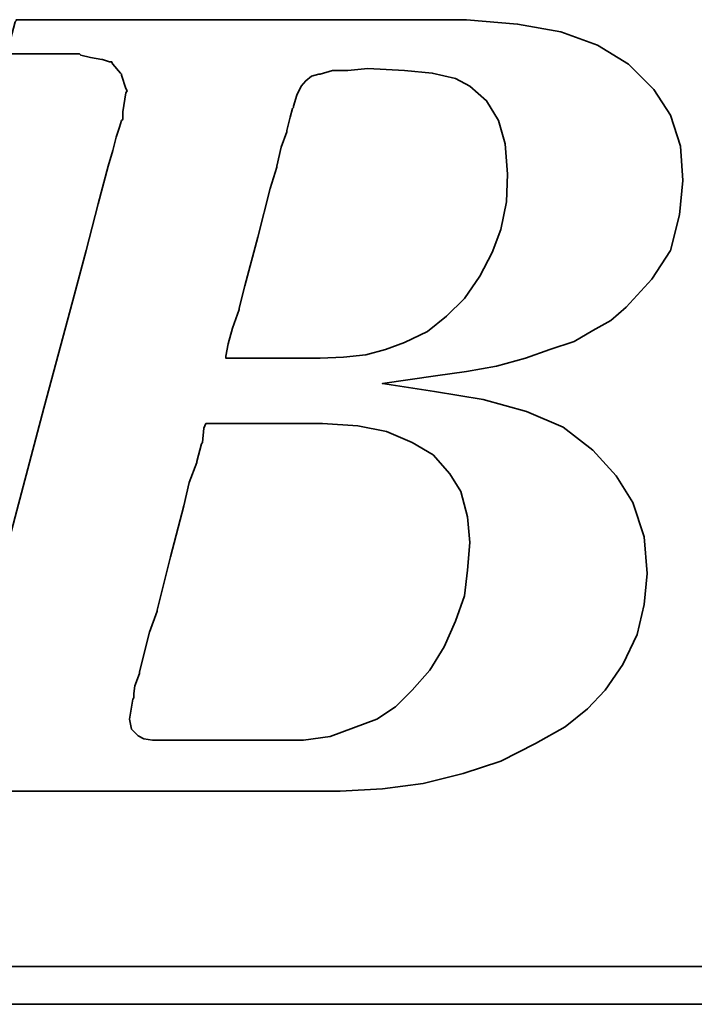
# Model space of a CAD drawing. Header units: inches. Extents: x 15 to 293, y 73 to 220.
# Tile 32 of 51: x 238.65 to 241.02, y 149.1 to 152.56. Entities that reach past the tile are written whole.
import ezdxf

# ---------------------------------------------------------------- set-up
doc = ezdxf.new("R2010")
doc.units = ezdxf.units.IN
doc.header["$LTSCALE"] = 0.1
doc.layers.add('DIM', color=4, linetype='Continuous')
doc.layers.add('layer 1', color=7, linetype='Continuous')

# ---------------------------------------------------------------- blocks, each defined once
blk = doc.blocks.new('TBI MOTION logo(完整正式版)')
at = {"layer": 'layer 1', "color": 22, "lineweight": 35}
for points, knots in [([(-64.65375, -6.86375), (-64.65375, -6.86375), (-64.84375, -7.29625), (-64.84375, -7.29625), (-64.84375, -7.29625), (-64.84375, -7.29625), (-64.86875, -7.34375), (-64.86875, -7.34375), (-64.86875, -7.34375), (-64.86875, -7.34375), (-64.86875, -7.36875), (-64.86875, -7.36875), (-64.86875, -7.36875), (-64.86875, -7.36875), (-65.15375, -7.65375), (-65.15375, -7.65375), (-65.15375, -7.65375), (-65.15375, -7.65375), (-65.17875, -7.65375), (-65.17875, -7.65375), (-65.17875, -7.65375), (-65.17875, -7.65375), (-65.20375, -7.67875), (-65.20375, -7.67875), (-65.20375, -7.67875), (-65.20375, -7.67875), (-65.58875, -7.87125), (-65.58875, -7.87125), (-65.58875, -7.87125), (-65.58875, -7.87125), (-65.63375, -7.87125), (-65.63375, -7.87125), (-65.63375, -7.87125), (-65.63375, -7.87125), (-65.65875, -7.89375), (-65.65875, -7.89375), (-65.65875, -7.89375), (-65.65875, -7.89375), (-66.09375, -7.94375), (-66.09375, -7.94375), (-66.09375, -7.94375), (-66.09375, -7.94375), (-66.11375, -7.94375), (-66.11375, -7.94375), (-66.11375, -7.94375), (-66.11375, -7.94375), (-66.16375, -7.94375), (-66.16375, -7.94375), (-66.16375, -7.94375), (-66.16375, -7.94375), (-66.30875, -7.94375), (-66.30875, -7.94375), (-66.30875, -7.94375), (-66.30875, -7.94375), (-66.69375, -7.94375), (-66.69375, -7.94375), (-66.69375, -7.94375), (-66.69375, -7.94375), (-67.07375, -7.94375), (-67.07375, -7.94375), (-67.07375, -7.94375), (-67.07375, -7.94375), (-67.12375, -7.94375), (-67.12375, -7.94375), (-67.12375, -7.94375), (-67.12375, -7.94375), (-67.12375, -7.96625), (-67.12375, -7.96625), (-67.12375, -7.96625), (-67.12375, -7.96625), (-67.14875, -7.99125), (-67.14875, -7.99125), (-67.14875, -7.99125), (-67.14875, -7.99125), (-67.24375, -8.34875), (-67.24375, -8.34875), (-67.24375, -8.34875), (-67.24375, -8.34875), (-67.31375, -8.68625), (-67.31375, -8.68625), (-67.31375, -8.68625), (-67.31375, -8.68625), (-67.26875, -8.68625), (-67.26875, -8.68625), (-67.26875, -8.68625), (-67.26875, -8.68625), (-67.07375, -8.68625), (-67.07375, -8.68625), (-67.07375, -8.68625), (-67.07375, -8.68625), (-66.54875, -8.68625), (-66.54875, -8.68625), (-66.54875, -8.68625), (-66.54875, -8.68625), (-65.82625, -8.68625), (-65.82625, -8.68625), (-65.82625, -8.68625), (-65.82625, -8.68625), (-65.01375, -8.68625), (-65.01375, -8.68625), (-65.01375, -8.68625), (-65.01375, -8.68625), (-64.05375, -8.68625), (-64.05375, -8.68625), (-64.05375, -8.68625), (-64.05375, -8.68625), (-62.08375, -8.68625), (-62.08375, -8.68625), (-62.08375, -8.68625), (-62.08375, -8.68625), (-60.06875, -8.68625), (-60.06875, -8.68625), (-60.06875, -8.68625), (-60.06875, -8.68625), (-59.10875, -8.68625), (-59.10875, -8.68625), (-59.10875, -8.68625), (-59.10875, -8.68625), (-58.29375, -8.68625), (-58.29375, -8.68625), (-58.29375, -8.68625), (-58.29375, -8.68625), (-57.57375, -8.68625), (-57.57375, -8.68625), (-57.57375, -8.68625), (-57.57375, -8.68625), (-57.04875, -8.68625), (-57.04875, -8.68625), (-57.04875, -8.68625), (-57.04875, -8.68625), (-56.85375, -8.68625), (-56.85375, -8.68625), (-56.85375, -8.68625), (-56.85375, -8.68625), (-56.70875, -8.68625), (-56.70875, -8.68625), (-56.70875, -8.68625), (-56.70875, -8.68625), (-56.61375, -8.68625), (-56.61375, -8.68625), (-56.61375, -8.68625), (-56.61375, -8.68625), (-56.56875, -8.68625), (-56.56875, -8.68625), (-56.56875, -8.68625), (-56.56875, -8.68625), (-55.65375, -8.63875), (-55.65375, -8.63875), (-55.65375, -8.63875), (-55.65375, -8.63875), (-54.76875, -8.51875), (-54.76875, -8.51875), (-54.76875, -8.51875), (-54.76875, -8.51875), (-53.90375, -8.30375), (-53.90375, -8.30375), (-53.90375, -8.30375), (-53.90375, -8.30375), (-53.08875, -8.03875), (-53.08875, -8.03875), (-53.08875, -8.03875), (-53.08875, -8.03875), (-52.34375, -7.65375), (-52.34375, -7.65375), (-52.34375, -7.65375), (-52.34375, -7.65375), (-51.69875, -7.29625), (-51.69875, -7.29625), (-51.69875, -7.29625), (-51.69875, -7.29625), (-51.21875, -6.91125), (-51.21875, -6.91125), (-51.21875, -6.91125), (-51.21875, -6.91125), (-50.83375, -6.50375), (-50.83375, -6.50375), (-50.83375, -6.50375), (-50.83375, -6.50375), (-50.44875, -5.94875), (-50.44875, -5.94875), (-50.44875, -5.94875), (-50.44875, -5.94875), (-50.13875, -5.30375), (-50.13875, -5.30375), (-50.13875, -5.30375), (-50.13875, -5.30375), (-49.99375, -4.65375), (-49.99375, -4.65375), (-49.99375, -4.65375), (-49.99375, -4.65375), (-49.92375, -3.98375), (-49.92375, -3.98375), (-49.92375, -3.98375), (-49.92375, -3.98375), (-49.99375, -3.19374), (-49.99375, -3.19374), (-49.99375, -3.19374), (-49.99375, -3.19374), (-50.23374, -2.44874), (-50.23374, -2.44874), (-50.23374, -2.44874), (-50.23374, -2.44874), (-50.59375, -1.87374), (-50.59375, -1.87374), (-50.59375, -1.87374), (-50.59375, -1.87374), (-51.09875, -1.31874), (-51.09875, -1.31874), (-51.09875, -1.31874), (-51.09875, -1.31874), (-51.74375, -0.81875), (-51.74375, -0.81875), (-51.74375, -0.81875), (-51.74375, -0.81875), (-52.53875, -0.48125), (-52.53875, -0.48125), (-52.53875, -0.48125), (-52.53875, -0.48125), (-53.47375, -0.21875), (-53.47375, -0.21875), (-53.47375, -0.21875), (-53.47375, -0.21875), (-54.52875, -0.04874), (-54.52875, -0.04874), (-54.52875, -0.04874), (-54.52875, -0.04874), (-55.65375, 0.12125), (-55.65375, 0.12125), (-55.65375, 0.12125), (-55.65375, 0.12125), (-54.50375, 0.28624), (-54.50375, 0.28624), (-54.50375, 0.28624), (-54.50375, 0.28624), (-53.83375, 0.38124), (-53.83375, 0.38124), (-53.83375, 0.38124), (-53.83375, 0.38124), (-53.18375, 0.50125), (-53.18375, 0.50125), (-53.18375, 0.50125), (-53.18375, 0.50125), (-52.55875, 0.66874), (-52.55875, 0.66874), (-52.55875, 0.66874), (-52.55875, 0.66874), (-52.03375, 0.86124), (-52.03375, 0.86124), (-52.03375, 0.86124), (-52.03375, 0.86124), (-51.50374, 1.03124), (-51.50374, 1.03124), (-51.50374, 1.03124), (-51.50374, 1.03124), (-51.09875, 1.27125), (-51.09875, 1.27125), (-51.09875, 1.27125), (-51.09875, 1.27125), (-50.71375, 1.48624), (-50.71375, 1.48624), (-50.71375, 1.48624), (-50.71375, 1.48624), (-50.37625, 1.77625), (-50.37625, 1.77625), (-50.37625, 1.77625), (-50.37625, 1.77625), (-49.82375, 2.37625), (-49.82375, 2.37625), (-49.82375, 2.37625), (-49.82375, 2.37625), (-49.41875, 2.99625), (-49.41875, 2.99625), (-49.41875, 2.99625), (-49.41875, 2.99625), (-49.22375, 3.76625), (-49.22375, 3.76625), (-49.22375, 3.76625), (-49.22375, 3.76625), (-49.15375, 4.50874), (-49.15375, 4.50874), (-49.15375, 4.50874), (-49.15375, 4.50874), (-49.20375, 5.25125), (-49.20375, 5.25125), (-49.20375, 5.25125), (-49.20375, 5.25125), (-49.41875, 5.92625), (-49.41875, 5.92625), (-49.41875, 5.92625), (-49.41875, 5.92625), (-49.77875, 6.47625), (-49.77875, 6.47625), (-49.77875, 6.47625), (-49.77875, 6.47625), (-50.33125, 7.02624), (-50.33125, 7.02624), (-50.33125, 7.02624), (-50.33125, 7.02624), (-51.00125, 7.43625), (-51.00125, 7.43625), (-51.00125, 7.43625), (-51.00125, 7.43625), (-51.79375, 7.72625), (-51.79375, 7.72625), (-51.79375, 7.72625), (-51.79375, 7.72625), (-52.72875, 7.89124), (-52.72875, 7.89124), (-52.72875, 7.89124), (-52.72875, 7.89124), (-53.83375, 7.98625), (-53.83375, 7.98625), (-53.83375, 7.98625), (-53.83375, 7.98625), (-53.92875, 7.98625), (-53.92875, 7.98625), (-53.92875, 7.98625), (-53.92875, 7.98625), (-54.26375, 7.98625), (-54.26375, 7.98625), (-54.26375, 7.98625), (-54.26375, 7.98625), (-54.74375, 7.98625), (-54.74375, 7.98625), (-54.74375, 7.98625), (-54.74375, 7.98625), (-55.36875, 7.98625), (-55.36875, 7.98625), (-55.36875, 7.98625), (-55.36875, 7.98625), (-56.13375, 7.98625), (-56.13375, 7.98625), (-56.13375, 7.98625), (-56.13375, 7.98625), (-56.94875, 7.98625), (-56.94875, 7.98625), (-56.94875, 7.98625), (-56.94875, 7.98625), (-58.77625, 7.98625), (-58.77625, 7.98625), (-58.77625, 7.98625), (-58.77625, 7.98625), (-60.59875, 7.98625), (-60.59875, 7.98625), (-60.59875, 7.98625), (-60.59875, 7.98625), (-61.41375, 7.98625), (-61.41375, 7.98625), (-61.41375, 7.98625), (-61.41375, 7.98625), (-62.17875, 7.98625), (-62.17875, 7.98625), (-62.17875, 7.98625), (-62.17875, 7.98625), (-62.80375, 7.98625), (-62.80375, 7.98625), (-62.80375, 7.98625), (-62.80375, 7.98625), (-63.30625, 7.98625), (-63.30625, 7.98625), (-63.30625, 7.98625), (-63.30625, 7.98625), (-63.57375, 7.98625), (-63.57375, 7.98625), (-63.57375, 7.98625), (-63.57375, 7.98625), (-63.57375, 7.96375), (-63.57375, 7.96375), (-63.57375, 7.96375), (-63.57375, 7.96375), (-63.59875, 7.94125), (-63.59875, 7.94125), (-63.59875, 7.94125), (-63.59875, 7.94125), (-63.69375, 7.55625), (-63.69375, 7.55625), (-63.69375, 7.55625), (-63.69375, 7.55625), (-63.76375, 7.24624), (-63.76375, 7.24624), (-63.76375, 7.24624), (-63.76375, 7.24624), (-63.23875, 7.24624), (-63.23875, 7.24624), (-63.23875, 7.24624), (-63.23875, 7.24624), (-62.75875, 7.24624), (-62.75875, 7.24624), (-62.75875, 7.24624), (-62.75875, 7.24624), (-62.61125, 7.24624), (-62.61125, 7.24624), (-62.61125, 7.24624), (-62.61125, 7.24624), (-62.56625, 7.24624), (-62.56625, 7.24624), (-62.56625, 7.24624), (-62.56625, 7.24624), (-62.22875, 7.24624), (-62.22875, 7.24624), (-62.22875, 7.24624), (-62.22875, 7.24624), (-62.20375, 7.24624), (-62.20375, 7.24624), (-62.20375, 7.24624), (-62.20375, 7.24624), (-62.17875, 7.21875), (-62.17875, 7.21875), (-62.17875, 7.21875), (-62.17875, 7.21875), (-61.96375, 7.17125), (-61.96375, 7.17125), (-61.96375, 7.17125), (-61.96375, 7.17125), (-61.72375, 7.12624), (-61.72375, 7.12624), (-61.72375, 7.12624), (-61.72375, 7.12624), (-61.70375, 7.12624), (-61.70375, 7.12624), (-61.70375, 7.12624), (-61.70375, 7.12624), (-61.55875, 7.07624), (-61.55875, 7.07624), (-61.55875, 7.07624), (-61.55875, 7.07624), (-61.50875, 7.07624), (-61.50875, 7.07624), (-61.50875, 7.07624), (-61.50875, 7.07624), (-61.48375, 7.02624), (-61.48375, 7.02624), (-61.48375, 7.02624), (-61.48375, 7.02624), (-61.31875, 6.83375), (-61.31875, 6.83375), (-61.31875, 6.83375), (-61.31875, 6.83375), (-61.29375, 6.81125), (-61.29375, 6.81125), (-61.29375, 6.81125), (-61.29375, 6.81125), (-61.29375, 6.78625), (-61.29375, 6.78625), (-61.29375, 6.78625), (-61.29375, 6.78625), (-61.19875, 6.50124), (-61.19875, 6.50124), (-61.19875, 6.50124), (-61.19875, 6.50124), (-61.17375, 6.45124), (-61.17375, 6.45124), (-61.17375, 6.45124), (-61.17375, 6.45124), (-61.19875, 6.40625), (-61.19875, 6.40625), (-61.19875, 6.40625), (-61.19875, 6.40625), (-61.26875, 5.99624), (-61.26875, 5.99624), (-61.26875, 5.99624), (-61.26875, 5.99624), (-61.26875, 5.85125), (-61.26875, 5.85125), (-61.26875, 5.85125), (-61.26875, 5.85125), (-61.26875, 5.82625), (-61.26875, 5.82625), (-61.26875, 5.82625), (-61.26875, 5.82625), (-61.29375, 5.80625), (-61.29375, 5.80625), (-61.29375, 5.80625), (-61.29375, 5.80625), (-61.34125, 5.66125), (-61.34125, 5.66125), (-61.34125, 5.66125), (-61.34125, 5.66125), (-61.41375, 5.44625), (-61.41375, 5.44625), (-61.41375, 5.44625), (-61.41375, 5.44625), (-61.48375, 5.15625), (-61.48375, 5.15625), (-61.48375, 5.15625), (-61.48375, 5.15625), (-61.58375, 4.82124), (-61.58375, 4.82124), (-61.58375, 4.82124), (-61.58375, 4.82124), (-61.79875, 4.00375), (-61.79875, 4.00375), (-61.79875, 4.00375), (-61.79875, 4.00375), (-62.05875, 2.99625), (-62.05875, 2.99625), (-62.05875, 2.99625), (-62.05875, 2.99625), (-62.34875, 1.91625), (-62.34875, 1.91625), (-62.34875, 1.91625), (-62.34875, 1.91625), (-62.97375, -0.41124), (-62.97375, -0.41124), (-62.97375, -0.41124), (-62.97375, -0.41124), (-63.59875, -2.75875), (-63.59875, -2.75875), (-63.59875, -2.75875), (-63.59875, -2.75875), (-63.88375, -3.86374), (-63.88375, -3.86374), (-63.88375, -3.86374), (-63.88375, -3.86374), (-64.14875, -4.82374), (-64.14875, -4.82374), (-64.14875, -4.82374), (-64.14875, -4.82374), (-64.36375, -5.64125), (-64.36375, -5.64125), (-64.36375, -5.64125), (-64.36375, -5.64125), (-64.43625, -5.97625), (-64.43625, -5.97625), (-64.43625, -5.97625), (-64.43625, -5.97625), (-64.50875, -6.28625), (-64.50875, -6.28625), (-64.50875, -6.28625), (-64.50875, -6.28625), (-64.50875, -6.30875), (-64.50875, -6.30875), (-64.50875, -6.30875), (-64.50875, -6.30875), (-64.57875, -6.50375), (-64.57875, -6.50375), (-64.57875, -6.50375), (-64.57875, -6.50375), (-64.62875, -6.69625), (-64.62875, -6.69625), (-64.62875, -6.69625), (-64.62875, -6.69625), (-64.62875, -6.76875), (-64.62875, -6.76875), (-64.62875, -6.76875), (-64.62875, -6.76875), (-64.62875, -6.81375), (-64.62875, -6.81375), (-64.62875, -6.81375), (-64.62875, -6.81375), (-64.62875, -6.83875), (-64.62875, -6.83875), (-64.62875, -6.83875), (-64.62875, -6.83875), (-64.65375, -6.86375), (-64.65375, -6.86375)], [0, 0, 0, 0, 0.00719424, 0.00719424, 0.00719424, 0.00719424, 0.01438849, 0.01438849, 0.01438849, 0.01438849, 0.02158273, 0.02158273, 0.02158273, 0.02158273, 0.02877698, 0.02877698, 0.02877698, 0.02877698, 0.03597122, 0.03597122, 0.03597122, 0.03597122, 0.04316547, 0.04316547, 0.04316547, 0.04316547, 0.05035971, 0.05035971, 0.05035971, 0.05035971, 0.05755396, 0.05755396, 0.05755396, 0.05755396, 0.0647482, 0.0647482, 0.0647482, 0.0647482, 0.07194245, 0.07194245, 0.07194245, 0.07194245, 0.07913669, 0.07913669, 0.07913669, 0.07913669, 0.08633094, 0.08633094, 0.08633094, 0.08633094, 0.09352518, 0.09352518, 0.09352518, 0.09352518, 0.10071942, 0.10071942, 0.10071942, 0.10071942, 0.10791367, 0.10791367, 0.10791367, 0.10791367, 0.11510791, 0.11510791, 0.11510791, 0.11510791, 0.12230216, 0.12230216, 0.12230216, 0.12230216, 0.1294964, 0.1294964, 0.1294964, 0.1294964, 0.13669065, 0.13669065, 0.13669065, 0.13669065, 0.14388489, 0.14388489, 0.14388489, 0.14388489, 0.15107914, 0.15107914, 0.15107914, 0.15107914, 0.15827338, 0.15827338, 0.15827338, 0.15827338, 0.16546763, 0.16546763, 0.16546763, 0.16546763, 0.17266187, 0.17266187, 0.17266187, 0.17266187, 0.17985612, 0.17985612, 0.17985612, 0.17985612, 0.18705036, 0.18705036, 0.18705036, 0.18705036, 0.1942446, 0.1942446, 0.1942446, 0.1942446, 0.20143885, 0.20143885, 0.20143885, 0.20143885, 0.20863309, 0.20863309, 0.20863309, 0.20863309, 0.21582734, 0.21582734, 0.21582734, 0.21582734, 0.22302158, 0.22302158, 0.22302158, 0.22302158, 0.23021583, 0.23021583, 0.23021583, 0.23021583, 0.23741007, 0.23741007, 0.23741007, 0.23741007, 0.24460432, 0.24460432, 0.24460432, 0.24460432, 0.25179856, 0.25179856, 0.25179856, 0.25179856, 0.25899281, 0.25899281, 0.25899281, 0.25899281, 0.26618705, 0.26618705, 0.26618705, 0.26618705, 0.27338129, 0.27338129, 0.27338129, 0.27338129, 0.28057554, 0.28057554, 0.28057554, 0.28057554, 0.28776978, 0.28776978, 0.28776978, 0.28776978, 0.29496403, 0.29496403, 0.29496403, 0.29496403, 0.30215827, 0.30215827, 0.30215827, 0.30215827, 0.30935252, 0.30935252, 0.30935252, 0.30935252, 0.31654676, 0.31654676, 0.31654676, 0.31654676, 0.32374101, 0.32374101, 0.32374101, 0.32374101, 0.33093525, 0.33093525, 0.33093525, 0.33093525, 0.3381295, 0.3381295, 0.3381295, 0.3381295, 0.34532374, 0.34532374, 0.34532374, 0.34532374, 0.35251799, 0.35251799, 0.35251799, 0.35251799, 0.35971223, 0.35971223, 0.35971223, 0.35971223, 0.36690647, 0.36690647, 0.36690647, 0.36690647, 0.37410072, 0.37410072, 0.37410072, 0.37410072, 0.38129496, 0.38129496, 0.38129496, 0.38129496, 0.38848921, 0.38848921, 0.38848921, 0.38848921, 0.39568345, 0.39568345, 0.39568345, 0.39568345, 0.4028777, 0.4028777, 0.4028777, 0.4028777, 0.41007194, 0.41007194, 0.41007194, 0.41007194, 0.41726619, 0.41726619, 0.41726619, 0.41726619, 0.42446043, 0.42446043, 0.42446043, 0.42446043, 0.43165468, 0.43165468, 0.43165468, 0.43165468, 0.43884892, 0.43884892, 0.43884892, 0.43884892, 0.44604317, 0.44604317, 0.44604317, 0.44604317, 0.45323741, 0.45323741, 0.45323741, 0.45323741, 0.46043165, 0.46043165, 0.46043165, 0.46043165, 0.4676259, 0.4676259, 0.4676259, 0.4676259, 0.47482014, 0.47482014, 0.47482014, 0.47482014, 0.48201439, 0.48201439, 0.48201439, 0.48201439, 0.48920863, 0.48920863, 0.48920863, 0.48920863, 0.49640288, 0.49640288, 0.49640288, 0.49640288, 0.50359712, 0.50359712, 0.50359712, 0.50359712, 0.51079137, 0.51079137, 0.51079137, 0.51079137, 0.51798561, 0.51798561, 0.51798561, 0.51798561, 0.52517986, 0.52517986, 0.52517986, 0.52517986, 0.5323741, 0.5323741, 0.5323741, 0.5323741, 0.53956835, 0.53956835, 0.53956835, 0.53956835, 0.54676259, 0.54676259, 0.54676259, 0.54676259, 0.55395683, 0.55395683, 0.55395683, 0.55395683, 0.56115108, 0.56115108, 0.56115108, 0.56115108, 0.56834532, 0.56834532, 0.56834532, 0.56834532, 0.57553957, 0.57553957, 0.57553957, 0.57553957, 0.58273381, 0.58273381, 0.58273381, 0.58273381, 0.58992806, 0.58992806, 0.58992806, 0.58992806, 0.5971223, 0.5971223, 0.5971223, 0.5971223, 0.60431655, 0.60431655, 0.60431655, 0.60431655, 0.61151079, 0.61151079, 0.61151079, 0.61151079, 0.61870504, 0.61870504, 0.61870504, 0.61870504, 0.62589928, 0.62589928, 0.62589928, 0.62589928, 0.63309353, 0.63309353, 0.63309353, 0.63309353, 0.64028777, 0.64028777, 0.64028777, 0.64028777, 0.64748201, 0.64748201, 0.64748201, 0.64748201, 0.65467626, 0.65467626, 0.65467626, 0.65467626, 0.6618705, 0.6618705, 0.6618705, 0.6618705, 0.66906475, 0.66906475, 0.66906475, 0.66906475, 0.67625899, 0.67625899, 0.67625899, 0.67625899, 0.68345324, 0.68345324, 0.68345324, 0.68345324, 0.69064748, 0.69064748, 0.69064748, 0.69064748, 0.69784173, 0.69784173, 0.69784173, 0.69784173, 0.70503597, 0.70503597, 0.70503597, 0.70503597, 0.71223022, 0.71223022, 0.71223022, 0.71223022, 0.71942446, 0.71942446, 0.71942446, 0.71942446, 0.72661871, 0.72661871, 0.72661871, 0.72661871, 0.73381295, 0.73381295, 0.73381295, 0.73381295, 0.74100719, 0.74100719, 0.74100719, 0.74100719, 0.74820144, 0.74820144, 0.74820144, 0.74820144, 0.75539568, 0.75539568, 0.75539568, 0.75539568, 0.76258993, 0.76258993, 0.76258993, 0.76258993, 0.76978417, 0.76978417, 0.76978417, 0.76978417, 0.77697842, 0.77697842, 0.77697842, 0.77697842, 0.78417266, 0.78417266, 0.78417266, 0.78417266, 0.79136691, 0.79136691, 0.79136691, 0.79136691, 0.79856115, 0.79856115, 0.79856115, 0.79856115, 0.8057554, 0.8057554, 0.8057554, 0.8057554, 0.81294964, 0.81294964, 0.81294964, 0.81294964, 0.82014388, 0.82014388, 0.82014388, 0.82014388, 0.82733813, 0.82733813, 0.82733813, 0.82733813, 0.83453237, 0.83453237, 0.83453237, 0.83453237, 0.84172662, 0.84172662, 0.84172662, 0.84172662, 0.84892086, 0.84892086, 0.84892086, 0.84892086, 0.85611511, 0.85611511, 0.85611511, 0.85611511, 0.86330935, 0.86330935, 0.86330935, 0.86330935, 0.8705036, 0.8705036, 0.8705036, 0.8705036, 0.87769784, 0.87769784, 0.87769784, 0.87769784, 0.88489209, 0.88489209, 0.88489209, 0.88489209, 0.89208633, 0.89208633, 0.89208633, 0.89208633, 0.89928058, 0.89928058, 0.89928058, 0.89928058, 0.90647482, 0.90647482, 0.90647482, 0.90647482, 0.91366906, 0.91366906, 0.91366906, 0.91366906, 0.92086331, 0.92086331, 0.92086331, 0.92086331, 0.92805755, 0.92805755, 0.92805755, 0.92805755, 0.9352518, 0.9352518, 0.9352518, 0.9352518, 0.94244604, 0.94244604, 0.94244604, 0.94244604, 0.94964029, 0.94964029, 0.94964029, 0.94964029, 0.95683453, 0.95683453, 0.95683453, 0.95683453, 0.96402878, 0.96402878, 0.96402878, 0.96402878, 0.97122302, 0.97122302, 0.97122302, 0.97122302, 0.97841727, 0.97841727, 0.97841727, 0.97841727, 0.98561151, 0.98561151, 0.98561151, 0.98561151, 0.99280576, 0.99280576, 0.99280576, 0.99280576, 1, 1, 1, 1]), ([(-57.50375, 6.35625), (-57.50375, 6.35625), (-57.57375, 6.11625), (-57.57375, 6.11625), (-57.57375, 6.11625), (-57.57375, 6.11625), (-57.57375, 6.09125), (-57.57375, 6.09125), (-57.57375, 6.09125), (-57.57375, 6.09125), (-57.59875, 6.06625), (-57.59875, 6.06625), (-57.59875, 6.06625), (-57.59875, 6.06625), (-57.64875, 5.87625), (-57.64875, 5.87625), (-57.64875, 5.87625), (-57.64875, 5.87625), (-57.71875, 5.58875), (-57.71875, 5.58875), (-57.71875, 5.58875), (-57.71875, 5.58875), (-57.71875, 5.56625), (-57.71875, 5.56625), (-57.71875, 5.56625), (-57.71875, 5.56625), (-57.83875, 5.23125), (-57.83875, 5.23125), (-57.83875, 5.23125), (-57.83875, 5.23125), (-57.93625, 4.82124), (-57.93625, 4.82124), (-57.93625, 4.82124), (-57.93625, 4.82124), (-57.93625, 4.79624), (-57.93625, 4.79624), (-57.93625, 4.79624), (-57.93625, 4.79624), (-58.07875, 4.34125), (-58.07875, 4.34125), (-58.07875, 4.34125), (-58.07875, 4.34125), (-58.34375, 3.28625), (-58.34375, 3.28625), (-58.34375, 3.28625), (-58.34375, 3.28625), (-58.62875, 2.23124), (-58.62875, 2.23124), (-58.62875, 2.23124), (-58.62875, 2.23124), (-58.74875, 1.75125), (-58.74875, 1.75125), (-58.74875, 1.75125), (-58.74875, 1.75125), (-58.74875, 1.72625), (-58.74875, 1.72625), (-58.74875, 1.72625), (-58.74875, 1.72625), (-58.89375, 1.31625), (-58.89375, 1.31625), (-58.89375, 1.31625), (-58.89375, 1.31625), (-58.98875, 0.98124), (-58.98875, 0.98124), (-58.98875, 0.98124), (-58.98875, 0.98124), (-59.03875, 0.71625), (-59.03875, 0.71625), (-59.03875, 0.71625), (-59.03875, 0.71625), (-59.03875, 0.66874), (-59.03875, 0.66874), (-59.03875, 0.66874), (-59.03875, 0.66874), (-58.91875, 0.66874), (-58.91875, 0.66874), (-58.91875, 0.66874), (-58.91875, 0.66874), (-58.53375, 0.66874), (-58.53375, 0.66874), (-58.53375, 0.66874), (-58.53375, 0.66874), (-58.10375, 0.66874), (-58.10375, 0.66874), (-58.10375, 0.66874), (-58.10375, 0.66874), (-57.66875, 0.66874), (-57.66875, 0.66874), (-57.66875, 0.66874), (-57.66875, 0.66874), (-57.33375, 0.66874), (-57.33375, 0.66874), (-57.33375, 0.66874), (-57.33375, 0.66874), (-57.09375, 0.66874), (-57.09375, 0.66874), (-57.09375, 0.66874), (-57.09375, 0.66874), (-56.99875, 0.66874), (-56.99875, 0.66874), (-56.99875, 0.66874), (-56.99875, 0.66874), (-56.49375, 0.69374), (-56.49375, 0.69374), (-56.49375, 0.69374), (-56.49375, 0.69374), (-56.01375, 0.74374), (-56.01375, 0.74374), (-56.01375, 0.74374), (-56.01375, 0.74374), (-55.58375, 0.86124), (-55.58375, 0.86124), (-55.58375, 0.86124), (-55.58375, 0.86124), (-55.17375, 1.00624), (-55.17375, 1.00624), (-55.17375, 1.00624), (-55.17375, 1.00624), (-54.67375, 1.24625), (-54.67375, 1.24625), (-54.67375, 1.24625), (-54.67375, 1.24625), (-54.26375, 1.58124), (-54.26375, 1.58124), (-54.26375, 1.58124), (-54.26375, 1.58124), (-53.87875, 1.96374), (-53.87875, 1.96374), (-53.87875, 1.96374), (-53.87875, 1.96374), (-53.54375, 2.44625), (-53.54375, 2.44625), (-53.54375, 2.44625), (-53.54375, 2.44625), (-53.27875, 2.95125), (-53.27875, 2.95125), (-53.27875, 2.95125), (-53.27875, 2.95125), (-53.08875, 3.45124), (-53.08875, 3.45124), (-53.08875, 3.45124), (-53.08875, 3.45124), (-52.96875, 4.05124), (-52.96875, 4.05124), (-52.96875, 4.05124), (-52.96875, 4.05124), (-52.94375, 4.65125), (-52.94375, 4.65125), (-52.94375, 4.65125), (-52.94375, 4.65125), (-52.99375, 5.30125), (-52.99375, 5.30125), (-52.99375, 5.30125), (-52.99375, 5.30125), (-53.13875, 5.80625), (-53.13875, 5.80625), (-53.13875, 5.80625), (-53.13875, 5.80625), (-53.39875, 6.23625), (-53.39875, 6.23625), (-53.39875, 6.23625), (-53.39875, 6.23625), (-53.75875, 6.54875), (-53.75875, 6.54875), (-53.75875, 6.54875), (-53.75875, 6.54875), (-54.07375, 6.71625), (-54.07375, 6.71625), (-54.07375, 6.71625), (-54.07375, 6.71625), (-54.57375, 6.83375), (-54.57375, 6.83375), (-54.57375, 6.83375), (-54.57375, 6.83375), (-55.17375, 6.88625), (-55.17375, 6.88625), (-55.17375, 6.88625), (-55.17375, 6.88625), (-55.96875, 6.93125), (-55.96875, 6.93125), (-55.96875, 6.93125), (-55.96875, 6.93125), (-56.39875, 6.88625), (-56.39875, 6.88625), (-56.39875, 6.88625), (-56.39875, 6.88625), (-56.42125, 6.88625), (-56.42125, 6.88625), (-56.42125, 6.88625), (-56.42125, 6.88625), (-56.73375, 6.88625), (-56.73375, 6.88625), (-56.73375, 6.88625), (-56.73375, 6.88625), (-56.99875, 6.81125), (-56.99875, 6.81125), (-56.99875, 6.81125), (-56.99875, 6.81125), (-57.02375, 6.81125), (-57.02375, 6.81125), (-57.02375, 6.81125), (-57.02375, 6.81125), (-57.18875, 6.76625), (-57.18875, 6.76625), (-57.18875, 6.76625), (-57.18875, 6.76625), (-57.30875, 6.66625), (-57.30875, 6.66625), (-57.30875, 6.66625), (-57.30875, 6.66625), (-57.40875, 6.54875), (-57.40875, 6.54875), (-57.40875, 6.54875), (-57.40875, 6.54875), (-57.50375, 6.35625), (-57.50375, 6.35625)], [0, 0, 0, 0, 0.01851852, 0.01851852, 0.01851852, 0.01851852, 0.03703704, 0.03703704, 0.03703704, 0.03703704, 0.05555556, 0.05555556, 0.05555556, 0.05555556, 0.07407407, 0.07407407, 0.07407407, 0.07407407, 0.09259259, 0.09259259, 0.09259259, 0.09259259, 0.11111111, 0.11111111, 0.11111111, 0.11111111, 0.12962963, 0.12962963, 0.12962963, 0.12962963, 0.14814815, 0.14814815, 0.14814815, 0.14814815, 0.16666667, 0.16666667, 0.16666667, 0.16666667, 0.18518519, 0.18518519, 0.18518519, 0.18518519, 0.2037037, 0.2037037, 0.2037037, 0.2037037, 0.22222222, 0.22222222, 0.22222222, 0.22222222, 0.24074074, 0.24074074, 0.24074074, 0.24074074, 0.25925926, 0.25925926, 0.25925926, 0.25925926, 0.27777778, 0.27777778, 0.27777778, 0.27777778, 0.2962963, 0.2962963, 0.2962963, 0.2962963, 0.31481481, 0.31481481, 0.31481481, 0.31481481, 0.33333333, 0.33333333, 0.33333333, 0.33333333, 0.35185185, 0.35185185, 0.35185185, 0.35185185, 0.37037037, 0.37037037, 0.37037037, 0.37037037, 0.38888889, 0.38888889, 0.38888889, 0.38888889, 0.40740741, 0.40740741, 0.40740741, 0.40740741, 0.42592593, 0.42592593, 0.42592593, 0.42592593, 0.44444444, 0.44444444, 0.44444444, 0.44444444, 0.46296296, 0.46296296, 0.46296296, 0.46296296, 0.48148148, 0.48148148, 0.48148148, 0.48148148, 0.5, 0.5, 0.5, 0.5, 0.51851852, 0.51851852, 0.51851852, 0.51851852, 0.53703704, 0.53703704, 0.53703704, 0.53703704, 0.55555556, 0.55555556, 0.55555556, 0.55555556, 0.57407407, 0.57407407, 0.57407407, 0.57407407, 0.59259259, 0.59259259, 0.59259259, 0.59259259, 0.61111111, 0.61111111, 0.61111111, 0.61111111, 0.62962963, 0.62962963, 0.62962963, 0.62962963, 0.64814815, 0.64814815, 0.64814815, 0.64814815, 0.66666667, 0.66666667, 0.66666667, 0.66666667, 0.68518519, 0.68518519, 0.68518519, 0.68518519, 0.7037037, 0.7037037, 0.7037037, 0.7037037, 0.72222222, 0.72222222, 0.72222222, 0.72222222, 0.74074074, 0.74074074, 0.74074074, 0.74074074, 0.75925926, 0.75925926, 0.75925926, 0.75925926, 0.77777778, 0.77777778, 0.77777778, 0.77777778, 0.7962963, 0.7962963, 0.7962963, 0.7962963, 0.81481481, 0.81481481, 0.81481481, 0.81481481, 0.83333333, 0.83333333, 0.83333333, 0.83333333, 0.85185185, 0.85185185, 0.85185185, 0.85185185, 0.87037037, 0.87037037, 0.87037037, 0.87037037, 0.88888889, 0.88888889, 0.88888889, 0.88888889, 0.90740741, 0.90740741, 0.90740741, 0.90740741, 0.92592593, 0.92592593, 0.92592593, 0.92592593, 0.94444444, 0.94444444, 0.94444444, 0.94444444, 0.96296296, 0.96296296, 0.96296296, 0.96296296, 0.98148148, 0.98148148, 0.98148148, 0.98148148, 1, 1, 1, 1]), ([(-61.03125, -6.57375), (-61.03125, -6.57375), (-61.03125, -6.67125), (-61.03125, -6.67125), (-61.03125, -6.67125), (-61.03125, -6.67125), (-61.05375, -6.69625), (-61.05375, -6.69625), (-61.05375, -6.69625), (-61.05375, -6.69625), (-61.12375, -7.12875), (-61.12375, -7.12875), (-61.12375, -7.12875), (-61.12375, -7.12875), (-61.07875, -7.34375), (-61.07875, -7.34375), (-61.07875, -7.34375), (-61.07875, -7.34375), (-60.93375, -7.48875), (-60.93375, -7.48875), (-60.93375, -7.48875), (-60.93375, -7.48875), (-60.81375, -7.55625), (-60.81375, -7.55625), (-60.81375, -7.55625), (-60.81375, -7.55625), (-60.62375, -7.58375), (-60.62375, -7.58375), (-60.62375, -7.58375), (-60.62375, -7.58375), (-60.30875, -7.58375), (-60.30875, -7.58375), (-60.30875, -7.58375), (-60.30875, -7.58375), (-59.97375, -7.58375), (-59.97375, -7.58375), (-59.97375, -7.58375), (-59.97375, -7.58375), (-59.87875, -7.58375), (-59.87875, -7.58375), (-59.87875, -7.58375), (-59.87875, -7.58375), (-59.63625, -7.58375), (-59.63625, -7.58375), (-59.63625, -7.58375), (-59.63625, -7.58375), (-58.96875, -7.58375), (-58.96875, -7.58375), (-58.96875, -7.58375), (-58.96875, -7.58375), (-58.29375, -7.58375), (-58.29375, -7.58375), (-58.29375, -7.58375), (-58.29375, -7.58375), (-58.05375, -7.58375), (-58.05375, -7.58375), (-58.05375, -7.58375), (-58.05375, -7.58375), (-57.98375, -7.58375), (-57.98375, -7.58375), (-57.98375, -7.58375), (-57.98375, -7.58375), (-57.35875, -7.58375), (-57.35875, -7.58375), (-57.35875, -7.58375), (-57.35875, -7.58375), (-56.78375, -7.50875), (-56.78375, -7.50875), (-56.78375, -7.50875), (-56.78375, -7.50875), (-56.27875, -7.31875), (-56.27875, -7.31875), (-56.27875, -7.31875), (-56.27875, -7.31875), (-55.77375, -7.12875), (-55.77375, -7.12875), (-55.77375, -7.12875), (-55.77375, -7.12875), (-55.36875, -6.86375), (-55.36875, -6.86375), (-55.36875, -6.86375), (-55.36875, -6.86375), (-55.00875, -6.50375), (-55.00875, -6.50375), (-55.00875, -6.50375), (-55.00875, -6.50375), (-54.62375, -6.06875), (-54.62375, -6.06875), (-54.62375, -6.06875), (-54.62375, -6.06875), (-54.31375, -5.56875), (-54.31375, -5.56875), (-54.31375, -5.56875), (-54.31375, -5.56875), (-54.07375, -5.01625), (-54.07375, -5.01625), (-54.07375, -5.01625), (-54.07375, -5.01625), (-53.87875, -4.46374), (-53.87875, -4.46374), (-53.87875, -4.46374), (-53.87875, -4.46374), (-53.80875, -3.91375), (-53.80875, -3.91375), (-53.80875, -3.91375), (-53.80875, -3.91375), (-53.75875, -3.31375), (-53.75875, -3.31375), (-53.75875, -3.31375), (-53.75875, -3.31375), (-53.80875, -2.75875), (-53.80875, -2.75875), (-53.80875, -2.75875), (-53.80875, -2.75875), (-53.95375, -2.20875), (-53.95375, -2.20875), (-53.95375, -2.20875), (-53.95375, -2.20875), (-54.19375, -1.82625), (-54.19375, -1.82625), (-54.19375, -1.82625), (-54.19375, -1.82625), (-54.55375, -1.41875), (-54.55375, -1.41875), (-54.55375, -1.41875), (-54.55375, -1.41875), (-55.00875, -1.15125), (-55.00875, -1.15125), (-55.00875, -1.15125), (-55.00875, -1.15125), (-55.56125, -0.91375), (-55.56125, -0.91375), (-55.56125, -0.91375), (-55.56125, -0.91375), (-56.18125, -0.79375), (-56.18125, -0.79375), (-56.18125, -0.79375), (-56.18125, -0.79375), (-56.94875, -0.74374), (-56.94875, -0.74374), (-56.94875, -0.74374), (-56.94875, -0.74374), (-56.99875, -0.74374), (-56.99875, -0.74374), (-56.99875, -0.74374), (-56.99875, -0.74374), (-57.09375, -0.74374), (-57.09375, -0.74374), (-57.09375, -0.74374), (-57.09375, -0.74374), (-57.38375, -0.74374), (-57.38375, -0.74374), (-57.38375, -0.74374), (-57.38375, -0.74374), (-57.76875, -0.74374), (-57.76875, -0.74374), (-57.76875, -0.74374), (-57.76875, -0.74374), (-58.24625, -0.74374), (-58.24625, -0.74374), (-58.24625, -0.74374), (-58.24625, -0.74374), (-58.72875, -0.74374), (-58.72875, -0.74374), (-58.72875, -0.74374), (-58.72875, -0.74374), (-59.20875, -0.74374), (-59.20875, -0.74374), (-59.20875, -0.74374), (-59.20875, -0.74374), (-59.46875, -0.74374), (-59.46875, -0.74374), (-59.46875, -0.74374), (-59.46875, -0.74374), (-59.51625, -0.83875), (-59.51625, -0.83875), (-59.51625, -0.83875), (-59.51625, -0.83875), (-59.54375, -1.15125), (-59.54375, -1.15125), (-59.54375, -1.15125), (-59.54375, -1.15125), (-59.56375, -1.17874), (-59.56375, -1.17874), (-59.56375, -1.17874), (-59.56375, -1.17874), (-59.66375, -1.55875), (-59.66375, -1.55875), (-59.66375, -1.55875), (-59.66375, -1.55875), (-59.66375, -1.58375), (-59.66375, -1.58375), (-59.66375, -1.58375), (-59.66375, -1.58375), (-59.82875, -2.01874), (-59.82875, -2.01874), (-59.82875, -2.01874), (-59.82875, -2.01874), (-59.94875, -2.52125), (-59.94875, -2.52125), (-59.94875, -2.52125), (-59.94875, -2.52125), (-60.23875, -3.62375), (-60.23875, -3.62375), (-60.23875, -3.62375), (-60.23875, -3.62375), (-60.52375, -4.77624), (-60.52375, -4.77624), (-60.52375, -4.77624), (-60.52375, -4.77624), (-60.52375, -4.79874), (-60.52375, -4.79874), (-60.52375, -4.79874), (-60.52375, -4.79874), (-60.69125, -5.25375), (-60.69125, -5.25375), (-60.69125, -5.25375), (-60.69125, -5.25375), (-60.81375, -5.73625), (-60.81375, -5.73625), (-60.81375, -5.73625), (-60.81375, -5.73625), (-60.90875, -6.11875), (-60.90875, -6.11875), (-60.90875, -6.11875), (-60.90875, -6.11875), (-60.90875, -6.14375), (-60.90875, -6.14375), (-60.90875, -6.14375), (-60.90875, -6.14375), (-61.00375, -6.40875), (-61.00375, -6.40875), (-61.00375, -6.40875), (-61.00375, -6.40875), (-61.03125, -6.57375), (-61.03125, -6.57375)], [0, 0, 0, 0, 0.01694915, 0.01694915, 0.01694915, 0.01694915, 0.03389831, 0.03389831, 0.03389831, 0.03389831, 0.05084746, 0.05084746, 0.05084746, 0.05084746, 0.06779661, 0.06779661, 0.06779661, 0.06779661, 0.08474576, 0.08474576, 0.08474576, 0.08474576, 0.10169492, 0.10169492, 0.10169492, 0.10169492, 0.11864407, 0.11864407, 0.11864407, 0.11864407, 0.13559322, 0.13559322, 0.13559322, 0.13559322, 0.15254237, 0.15254237, 0.15254237, 0.15254237, 0.16949153, 0.16949153, 0.16949153, 0.16949153, 0.18644068, 0.18644068, 0.18644068, 0.18644068, 0.20338983, 0.20338983, 0.20338983, 0.20338983, 0.22033898, 0.22033898, 0.22033898, 0.22033898, 0.23728814, 0.23728814, 0.23728814, 0.23728814, 0.25423729, 0.25423729, 0.25423729, 0.25423729, 0.27118644, 0.27118644, 0.27118644, 0.27118644, 0.28813559, 0.28813559, 0.28813559, 0.28813559, 0.30508475, 0.30508475, 0.30508475, 0.30508475, 0.3220339, 0.3220339, 0.3220339, 0.3220339, 0.33898305, 0.33898305, 0.33898305, 0.33898305, 0.3559322, 0.3559322, 0.3559322, 0.3559322, 0.37288136, 0.37288136, 0.37288136, 0.37288136, 0.38983051, 0.38983051, 0.38983051, 0.38983051, 0.40677966, 0.40677966, 0.40677966, 0.40677966, 0.42372881, 0.42372881, 0.42372881, 0.42372881, 0.44067797, 0.44067797, 0.44067797, 0.44067797, 0.45762712, 0.45762712, 0.45762712, 0.45762712, 0.47457627, 0.47457627, 0.47457627, 0.47457627, 0.49152542, 0.49152542, 0.49152542, 0.49152542, 0.50847458, 0.50847458, 0.50847458, 0.50847458, 0.52542373, 0.52542373, 0.52542373, 0.52542373, 0.54237288, 0.54237288, 0.54237288, 0.54237288, 0.55932203, 0.55932203, 0.55932203, 0.55932203, 0.57627119, 0.57627119, 0.57627119, 0.57627119, 0.59322034, 0.59322034, 0.59322034, 0.59322034, 0.61016949, 0.61016949, 0.61016949, 0.61016949, 0.62711864, 0.62711864, 0.62711864, 0.62711864, 0.6440678, 0.6440678, 0.6440678, 0.6440678, 0.66101695, 0.66101695, 0.66101695, 0.66101695, 0.6779661, 0.6779661, 0.6779661, 0.6779661, 0.69491525, 0.69491525, 0.69491525, 0.69491525, 0.71186441, 0.71186441, 0.71186441, 0.71186441, 0.72881356, 0.72881356, 0.72881356, 0.72881356, 0.74576271, 0.74576271, 0.74576271, 0.74576271, 0.76271186, 0.76271186, 0.76271186, 0.76271186, 0.77966102, 0.77966102, 0.77966102, 0.77966102, 0.79661017, 0.79661017, 0.79661017, 0.79661017, 0.81355932, 0.81355932, 0.81355932, 0.81355932, 0.83050847, 0.83050847, 0.83050847, 0.83050847, 0.84745763, 0.84745763, 0.84745763, 0.84745763, 0.86440678, 0.86440678, 0.86440678, 0.86440678, 0.88135593, 0.88135593, 0.88135593, 0.88135593, 0.89830508, 0.89830508, 0.89830508, 0.89830508, 0.91525424, 0.91525424, 0.91525424, 0.91525424, 0.93220339, 0.93220339, 0.93220339, 0.93220339, 0.94915254, 0.94915254, 0.94915254, 0.94915254, 0.96610169, 0.96610169, 0.96610169, 0.96610169, 0.98305085, 0.98305085, 0.98305085, 0.98305085, 1, 1, 1, 1]), ([(75.90875, -9.47875), (75.90875, -9.47875), (75.90875, -12.28625), (75.90875, -12.28625), (75.90875, -12.28625), (75.90875, -12.28625), (75.90875, -12.47875), (75.90875, -12.47875), (75.90875, -12.47875), (75.90875, -12.47875), (75.71625, -12.47875), (75.71625, -12.47875), (75.71625, -12.47875), (75.71625, -12.47875), (-88.32875, -12.47875), (-88.32875, -12.47875), (-88.32875, -12.47875), (-88.32875, -12.47875), (-88.32875, -13.29375), (-88.32875, -13.29375), (-88.32875, -13.29375), (-88.32875, -13.29375), (82.89125, -13.29375), (82.89125, -13.29375), (82.89125, -13.29375), (82.89125, -13.29375), (75.90875, -9.47875), (75.90875, -9.47875)], [0, 0, 0, 0, 0.14285714, 0.14285714, 0.14285714, 0.14285714, 0.28571429, 0.28571429, 0.28571429, 0.28571429, 0.42857143, 0.42857143, 0.42857143, 0.42857143, 0.57142857, 0.57142857, 0.57142857, 0.57142857, 0.71428571, 0.71428571, 0.71428571, 0.71428571, 0.85714286, 0.85714286, 0.85714286, 0.85714286, 1, 1, 1, 1])]:
    blk.add_open_spline(points, degree=3, knots=knots, dxfattribs=at)

msp = doc.modelspace()

# ---------------------------------------------------------------- block references
at = {"layer": 'DIM', "xscale": 0.1625400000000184, "yscale": 0.1625399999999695, "zscale": 0.16254}
msp.add_blockref('TBI MOTION logo(完整正式版)', (248.9711, 151.2627), dxfattribs=at)

doc.saveas('drawing.dxf')
